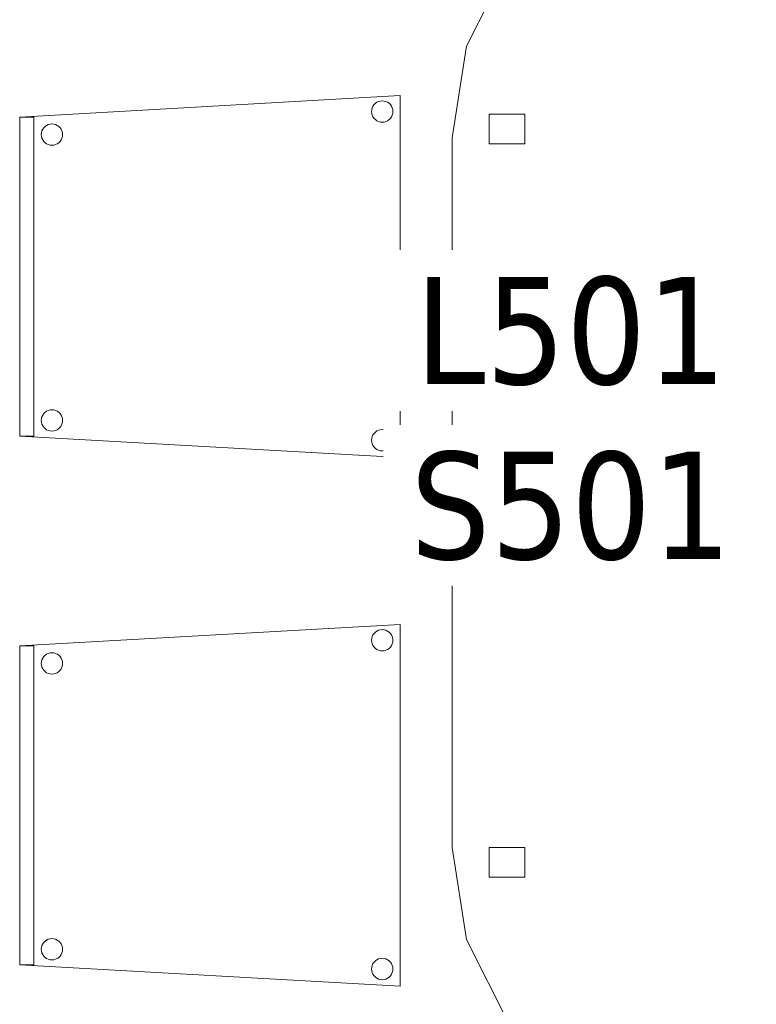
# Model space of a CAD drawing. Header units: metres. Extents: x 397.7 to 427.5, y 12.7 to 28.4.
# Tile 9 of 122: x 401.5 to 402.5, y 25.5 to 26.9. Entities that reach past the tile are written whole.
import ezdxf

# ---------------------------------------------------------------- set-up
doc = ezdxf.new("R2010")
doc.units = ezdxf.units.M
for name, color, linetype, lineweight in [('02_MOBILIARIO', 7, 'Continuous', 18), ('A-DETL-____-MBND', 7, 'Continuous', 18), ('E-ELEC-FIXT-IDEN', 7, 'Continuous', 30)]:
    doc.layers.add(name, color=color, linetype=linetype, lineweight=lineweight)
doc.styles.add('Tahoma_3', font='tahoma.ttf', dxfattribs={"height": 0.15})

# ---------------------------------------------------------------- blocks, each defined once
blk = doc.blocks.new('Family - Cadira confident_P5-151559-08_ELEC_P5')
at = {"layer": 'A-DETL-____-MBND', "color": 253, "true_color": 0xaaaaaa}
for p, q in [((0, 0.4765), (0.5326, 0.5065)), ((0.5326, 0.5065), (0, 0.4765)), ((0.4979, 0.4957), (0.5, 0.4972)), ((0.5, 0.4972), (0.4979, 0.4957)), ((0.5, 0.4972), (0.5024, 0.4983)), ((0.5024, 0.4983), (0.5, 0.4972)), ((0.5024, 0.4983), (0.5049, 0.4989)), ((0.5049, 0.4989), (0.5024, 0.4983)), ((0.5049, 0.4989), (0.5075, 0.4992)), ((0.5075, 0.4992), (0.5049, 0.4989)), ((0.5075, 0.4992), (0.5101, 0.4989)), ((0.5101, 0.4989), (0.5075, 0.4992)), ((0.5101, 0.4989), (0.5126, 0.4983)), ((0.5126, 0.4983), (0.5101, 0.4989)), ((0.5126, 0.4983), (0.515, 0.4972)), ((0.515, 0.4972), (0.5126, 0.4983)), ((0.515, 0.4972), (0.5171, 0.4957)), ((0.5171, 0.4957), (0.515, 0.4972)), ((0.5326, 0.5065), (0.5326, 0)), ((0.5326, 0), (0.5326, 0.5065)), ((0.4926, 0.4842), (0.4928, 0.4868)), ((0.4928, 0.4868), (0.4926, 0.4842)), ((0.4928, 0.4816), (0.4926, 0.4842)), ((0.4926, 0.4842), (0.4928, 0.4816)), ((0.4928, 0.4868), (0.4935, 0.4893)), ((0.4935, 0.4893), (0.4928, 0.4868)), ((0.4935, 0.4893), (0.4946, 0.4917)), ((0.4946, 0.4917), (0.4935, 0.4893)), ((0.4946, 0.4917), (0.4961, 0.4938)), ((0.4961, 0.4938), (0.4946, 0.4917)), ((0.4961, 0.4938), (0.4979, 0.4957)), ((0.4979, 0.4957), (0.4961, 0.4938)), ((0.5171, 0.4957), (0.519, 0.4938)), ((0.519, 0.4938), (0.5171, 0.4957)), ((0.519, 0.4938), (0.5204, 0.4917)), ((0.5204, 0.4917), (0.519, 0.4938)), ((0.5204, 0.4917), (0.5215, 0.4893)), ((0.5215, 0.4893), (0.5204, 0.4917)), ((0.5215, 0.4893), (0.5222, 0.4868)), ((0.5222, 0.4868), (0.5215, 0.4893)), ((0.5222, 0.4868), (0.5224, 0.4842)), ((0.5224, 0.4842), (0.5222, 0.4868)), ((0.5224, 0.4842), (0.5222, 0.4816)), ((0.5222, 0.4816), (0.5224, 0.4842)), ((0, 0.03), (0, 0.4765)), ((0, 0.4765), (0, 0.03)), ((0, 0.4765), (0.02, 0.4765)), ((0, 0.03), (0, 0.4765)), ((0.02, 0.4765), (0, 0.4765)), ((0, 0.4765), (0, 0.03)), ((0.02, 0.4765), (0.02, 0.03)), ((0.02, 0.03), (0.02, 0.4765)), ((0.4935, 0.4791), (0.4928, 0.4816)), ((0.4928, 0.4816), (0.4935, 0.4791)), ((0.4946, 0.4768), (0.4935, 0.4791)), ((0.4935, 0.4791), (0.4946, 0.4768)), ((0.4961, 0.4746), (0.4946, 0.4768)), ((0.4946, 0.4768), (0.4961, 0.4746)), ((0.4979, 0.4728), (0.4961, 0.4746)), ((0.4961, 0.4746), (0.4979, 0.4728)), ((0.5, 0.4713), (0.4979, 0.4728)), ((0.4979, 0.4728), (0.5, 0.4713)), ((0.5024, 0.4702), (0.5, 0.4713)), ((0.5, 0.4713), (0.5024, 0.4702)), ((0.5049, 0.4695), (0.5024, 0.4702)), ((0.5024, 0.4702), (0.5049, 0.4695)), ((0.5075, 0.4693), (0.5049, 0.4695)), ((0.5049, 0.4695), (0.5075, 0.4693)), ((0.5101, 0.4695), (0.5075, 0.4693)), ((0.5075, 0.4693), (0.5101, 0.4695)), ((0.5126, 0.4702), (0.5101, 0.4695)), ((0.5101, 0.4695), (0.5126, 0.4702)), ((0.515, 0.4713), (0.5126, 0.4702)), ((0.5126, 0.4702), (0.515, 0.4713)), ((0.5171, 0.4728), (0.515, 0.4713)), ((0.515, 0.4713), (0.5171, 0.4728)), ((0.519, 0.4746), (0.5171, 0.4728)), ((0.5171, 0.4728), (0.519, 0.4746)), ((0.5204, 0.4768), (0.519, 0.4746)), ((0.519, 0.4746), (0.5204, 0.4768)), ((0.5215, 0.4791), (0.5204, 0.4768)), ((0.5204, 0.4768), (0.5215, 0.4791)), ((0.5222, 0.4816), (0.5215, 0.4791)), ((0.5215, 0.4791), (0.5222, 0.4816)), ((0.0304, 0.4545), (0.0311, 0.457)), ((0.0311, 0.457), (0.0304, 0.4545)), ((0.0311, 0.457), (0.0322, 0.4593)), ((0.0322, 0.4593), (0.0311, 0.457)), ((0.0322, 0.4593), (0.0337, 0.4615)), ((0.0337, 0.4615), (0.0322, 0.4593)), ((0.0337, 0.4615), (0.0355, 0.4633)), ((0.0355, 0.4633), (0.0337, 0.4615)), ((0.0355, 0.4633), (0.0376, 0.4648)), ((0.0376, 0.4648), (0.0355, 0.4633)), ((0.0376, 0.4648), (0.04, 0.4659)), ((0.04, 0.4659), (0.0376, 0.4648)), ((0.04, 0.4659), (0.0425, 0.4666)), ((0.0425, 0.4666), (0.04, 0.4659)), ((0.0425, 0.4666), (0.0451, 0.4668)), ((0.0451, 0.4668), (0.0425, 0.4666)), ((0.0451, 0.4668), (0.0477, 0.4666)), ((0.0477, 0.4666), (0.0451, 0.4668)), ((0.0477, 0.4666), (0.0502, 0.4659)), ((0.0502, 0.4659), (0.0477, 0.4666)), ((0.0502, 0.4659), (0.0526, 0.4648)), ((0.0526, 0.4648), (0.0502, 0.4659)), ((0.0526, 0.4648), (0.0547, 0.4633)), ((0.0547, 0.4633), (0.0526, 0.4648)), ((0.0547, 0.4633), (0.0565, 0.4615)), ((0.0565, 0.4615), (0.0547, 0.4633)), ((0.0565, 0.4615), (0.058, 0.4593)), ((0.058, 0.4593), (0.0565, 0.4615)), ((0.058, 0.4593), (0.0591, 0.457)), ((0.0591, 0.457), (0.058, 0.4593)), ((0.0591, 0.457), (0.0598, 0.4545)), ((0.0598, 0.4545), (0.0591, 0.457)), ((0.0302, 0.4519), (0.0304, 0.4545)), ((0.0304, 0.4545), (0.0302, 0.4519)), ((0.0304, 0.4493), (0.0302, 0.4519)), ((0.0302, 0.4519), (0.0304, 0.4493)), ((0.0311, 0.4468), (0.0304, 0.4493)), ((0.0304, 0.4493), (0.0311, 0.4468)), ((0.0322, 0.4444), (0.0311, 0.4468)), ((0.0311, 0.4468), (0.0322, 0.4444)), ((0.0337, 0.4423), (0.0322, 0.4444)), ((0.0322, 0.4444), (0.0337, 0.4423)), ((0.0355, 0.4404), (0.0337, 0.4423)), ((0.0337, 0.4423), (0.0355, 0.4404)), ((0.0565, 0.4423), (0.0547, 0.4404)), ((0.0547, 0.4404), (0.0565, 0.4423)), ((0.058, 0.4444), (0.0565, 0.4423)), ((0.0565, 0.4423), (0.058, 0.4444)), ((0.0591, 0.4468), (0.058, 0.4444)), ((0.058, 0.4444), (0.0591, 0.4468)), ((0.0598, 0.4493), (0.0591, 0.4468)), ((0.0591, 0.4468), (0.0598, 0.4493)), ((0.0598, 0.4545), (0.06, 0.4519)), ((0.06, 0.4519), (0.0598, 0.4545)), ((0.06, 0.4519), (0.0598, 0.4493)), ((0.0598, 0.4493), (0.06, 0.4519)), ((0.0376, 0.4389), (0.0355, 0.4404)), ((0.0355, 0.4404), (0.0376, 0.4389)), ((0.04, 0.4378), (0.0376, 0.4389)), ((0.0376, 0.4389), (0.04, 0.4378)), ((0.0425, 0.4372), (0.04, 0.4378)), ((0.04, 0.4378), (0.0425, 0.4372)), ((0.0451, 0.4369), (0.0425, 0.4372)), ((0.0425, 0.4372), (0.0451, 0.4369)), ((0.0477, 0.4372), (0.0451, 0.4369)), ((0.0451, 0.4369), (0.0477, 0.4372)), ((0.0502, 0.4378), (0.0477, 0.4372)), ((0.0477, 0.4372), (0.0502, 0.4378)), ((0.0526, 0.4389), (0.0502, 0.4378)), ((0.0502, 0.4378), (0.0526, 0.4389)), ((0.0547, 0.4404), (0.0526, 0.4389)), ((0.0526, 0.4389), (0.0547, 0.4404)), ((0.0304, 0.0545), (0.0311, 0.057)), ((0.0311, 0.057), (0.0304, 0.0545)), ((0.0311, 0.057), (0.0322, 0.0593)), ((0.0322, 0.0593), (0.0311, 0.057)), ((0.0322, 0.0593), (0.0337, 0.0615)), ((0.0337, 0.0615), (0.0322, 0.0593)), ((0.0337, 0.0615), (0.0355, 0.0633)), ((0.0355, 0.0633), (0.0337, 0.0615)), ((0.0355, 0.0633), (0.0376, 0.0648)), ((0.0376, 0.0648), (0.0355, 0.0633)), ((0.0376, 0.0648), (0.04, 0.0659)), ((0.04, 0.0659), (0.0376, 0.0648)), ((0.04, 0.0659), (0.0425, 0.0666)), ((0.0425, 0.0666), (0.04, 0.0659)), ((0.0425, 0.0666), (0.0451, 0.0668)), ((0.0451, 0.0668), (0.0425, 0.0666)), ((0.0451, 0.0668), (0.0477, 0.0666)), ((0.0477, 0.0666), (0.0451, 0.0668)), ((0.0477, 0.0666), (0.0502, 0.0659)), ((0.0502, 0.0659), (0.0477, 0.0666)), ((0.0502, 0.0659), (0.0526, 0.0648)), ((0.0526, 0.0648), (0.0502, 0.0659)), ((0.0526, 0.0648), (0.0547, 0.0633)), ((0.0547, 0.0633), (0.0526, 0.0648)), ((0.0547, 0.0633), (0.0565, 0.0615)), ((0.0565, 0.0615), (0.0547, 0.0633)), ((0.0565, 0.0615), (0.058, 0.0593)), ((0.058, 0.0593), (0.0565, 0.0615)), ((0.058, 0.0593), (0.0591, 0.057)), ((0.0591, 0.057), (0.058, 0.0593)), ((0.0591, 0.057), (0.0598, 0.0545)), ((0.0598, 0.0545), (0.0591, 0.057)), ((0.0302, 0.0519), (0.0304, 0.0545)), ((0.0304, 0.0545), (0.0302, 0.0519)), ((0.0304, 0.0493), (0.0302, 0.0519)), ((0.0302, 0.0519), (0.0304, 0.0493)), ((0.0311, 0.0468), (0.0304, 0.0493)), ((0.0304, 0.0493), (0.0311, 0.0468)), ((0.0322, 0.0444), (0.0311, 0.0468)), ((0.0311, 0.0468), (0.0322, 0.0444)), ((0.0337, 0.0423), (0.0322, 0.0444)), ((0.0322, 0.0444), (0.0337, 0.0423)), ((0.0355, 0.0404), (0.0337, 0.0423)), ((0.0337, 0.0423), (0.0355, 0.0404)), ((0.0565, 0.0423), (0.0547, 0.0404)), ((0.0547, 0.0404), (0.0565, 0.0423)), ((0.058, 0.0444), (0.0565, 0.0423)), ((0.0565, 0.0423), (0.058, 0.0444)), ((0.0591, 0.0468), (0.058, 0.0444)), ((0.058, 0.0444), (0.0591, 0.0468)), ((0.0598, 0.0493), (0.0591, 0.0468)), ((0.0591, 0.0468), (0.0598, 0.0493)), ((0.0598, 0.0545), (0.06, 0.0519)), ((0.06, 0.0519), (0.0598, 0.0545)), ((0.06, 0.0519), (0.0598, 0.0493)), ((0.0598, 0.0493), (0.06, 0.0519)), ((0.5326, 0), (0, 0.03)), ((0, 0.03), (0.5326, 0)), ((0.02, 0.03), (0, 0.03)), ((0, 0.03), (0.02, 0.03)), ((0.0376, 0.0389), (0.0355, 0.0404)), ((0.0355, 0.0404), (0.0376, 0.0389)), ((0.04, 0.0378), (0.0376, 0.0389)), ((0.0376, 0.0389), (0.04, 0.0378)), ((0.0425, 0.0372), (0.04, 0.0378)), ((0.04, 0.0378), (0.0425, 0.0372)), ((0.0451, 0.0369), (0.0425, 0.0372)), ((0.0425, 0.0372), (0.0451, 0.0369)), ((0.0477, 0.0372), (0.0451, 0.0369)), ((0.0451, 0.0369), (0.0477, 0.0372)), ((0.0502, 0.0378), (0.0477, 0.0372)), ((0.0477, 0.0372), (0.0502, 0.0378)), ((0.0526, 0.0389), (0.0502, 0.0378)), ((0.0502, 0.0378), (0.0526, 0.0389)), ((0.0547, 0.0404), (0.0526, 0.0389)), ((0.0526, 0.0389), (0.0547, 0.0404)), ((0.4928, 0.0268), (0.4935, 0.0293)), ((0.4935, 0.0293), (0.4928, 0.0268)), ((0.4935, 0.0293), (0.4946, 0.0317)), ((0.4946, 0.0317), (0.4935, 0.0293)), ((0.4946, 0.0317), (0.4961, 0.0338)), ((0.4961, 0.0338), (0.4946, 0.0317)), ((0.4961, 0.0338), (0.4979, 0.0357)), ((0.4979, 0.0357), (0.4961, 0.0338)), ((0.4979, 0.0357), (0.5, 0.0372)), ((0.5, 0.0372), (0.4979, 0.0357)), ((0.5, 0.0372), (0.5024, 0.0383)), ((0.5024, 0.0383), (0.5, 0.0372)), ((0.5024, 0.0383), (0.5049, 0.0389)), ((0.5049, 0.0389), (0.5024, 0.0383)), ((0.5049, 0.0389), (0.5075, 0.0392)), ((0.5075, 0.0392), (0.5049, 0.0389)), ((0.5075, 0.0392), (0.5101, 0.0389)), ((0.5101, 0.0389), (0.5075, 0.0392)), ((0.5101, 0.0389), (0.5126, 0.0383)), ((0.5126, 0.0383), (0.5101, 0.0389)), ((0.5126, 0.0383), (0.515, 0.0372)), ((0.515, 0.0372), (0.5126, 0.0383)), ((0.515, 0.0372), (0.5171, 0.0357)), ((0.5171, 0.0357), (0.515, 0.0372)), ((0.5171, 0.0357), (0.519, 0.0338)), ((0.519, 0.0338), (0.5171, 0.0357)), ((0.519, 0.0338), (0.5204, 0.0317)), ((0.5204, 0.0317), (0.519, 0.0338)), ((0.5204, 0.0317), (0.5215, 0.0293)), ((0.5215, 0.0293), (0.5204, 0.0317)), ((0.5215, 0.0293), (0.5222, 0.0268)), ((0.5222, 0.0268), (0.5215, 0.0293)), ((0.4926, 0.0242), (0.4928, 0.0268)), ((0.4928, 0.0268), (0.4926, 0.0242)), ((0.4928, 0.0216), (0.4926, 0.0242)), ((0.4926, 0.0242), (0.4928, 0.0216)), ((0.4935, 0.0191), (0.4928, 0.0216)), ((0.4928, 0.0216), (0.4935, 0.0191)), ((0.4946, 0.0168), (0.4935, 0.0191)), ((0.4935, 0.0191), (0.4946, 0.0168)), ((0.4961, 0.0146), (0.4946, 0.0168)), ((0.4946, 0.0168), (0.4961, 0.0146)), ((0.4979, 0.0128), (0.4961, 0.0146)), ((0.4961, 0.0146), (0.4979, 0.0128)), ((0.519, 0.0146), (0.5171, 0.0128)), ((0.5171, 0.0128), (0.519, 0.0146)), ((0.5204, 0.0168), (0.519, 0.0146)), ((0.519, 0.0146), (0.5204, 0.0168)), ((0.5215, 0.0191), (0.5204, 0.0168)), ((0.5204, 0.0168), (0.5215, 0.0191)), ((0.5222, 0.0216), (0.5215, 0.0191)), ((0.5215, 0.0191), (0.5222, 0.0216)), ((0.5222, 0.0268), (0.5224, 0.0242)), ((0.5224, 0.0242), (0.5222, 0.0268)), ((0.5224, 0.0242), (0.5222, 0.0216)), ((0.5222, 0.0216), (0.5224, 0.0242)), ((0.5, 0.0113), (0.4979, 0.0128)), ((0.4979, 0.0128), (0.5, 0.0113)), ((0.5024, 0.0102), (0.5, 0.0113)), ((0.5, 0.0113), (0.5024, 0.0102)), ((0.5049, 0.0095), (0.5024, 0.0102)), ((0.5024, 0.0102), (0.5049, 0.0095)), ((0.5075, 0.0093), (0.5049, 0.0095)), ((0.5049, 0.0095), (0.5075, 0.0093)), ((0.5101, 0.0095), (0.5075, 0.0093)), ((0.5075, 0.0093), (0.5101, 0.0095)), ((0.5126, 0.0102), (0.5101, 0.0095)), ((0.5101, 0.0095), (0.5126, 0.0102)), ((0.515, 0.0113), (0.5126, 0.0102)), ((0.5126, 0.0102), (0.515, 0.0113)), ((0.5171, 0.0128), (0.515, 0.0113)), ((0.515, 0.0113), (0.5171, 0.0128))]:
    blk.add_line(p, q, dxfattribs=at)
blk = doc.blocks.new('Family - Taula 200X120_P5-151650-08_ELEC_P5')
at = {"layer": 'A-DETL-____-MBND', "color": 253, "true_color": 0xaaaaaa}
for p, q in [((0.4447, 1.9692), (0.5999, 1.9861)), ((0.5999, 1.9861), (0.4447, 1.9692)), ((0.5999, 1.9861), (0.7552, 1.9692)), ((0.7552, 1.9692), (0.5999, 1.9861)), ((0.3, 1.9196), (0.4447, 1.9692)), ((0.4447, 1.9692), (0.3, 1.9196)), ((0.7552, 1.9692), (0.8999, 1.9196)), ((0.8999, 1.9196), (0.7552, 1.9692)), ((0.1757, 1.8407), (0.3, 1.9196)), ((0.3, 1.9196), (0.1757, 1.8407)), ((0.8999, 1.9196), (1.0242, 1.8407)), ((1.0242, 1.8407), (0.8999, 1.9196)), ((0.0804, 1.7378), (0.1757, 1.8407)), ((0.1757, 1.8407), (0.0804, 1.7378)), ((1.0242, 1.8407), (1.1195, 1.7378)), ((1.1195, 1.7378), (1.0242, 1.8407)), ((0.0204, 1.6181), (0.0804, 1.7378)), ((0.0804, 1.7378), (0.0204, 1.6181)), ((1.1195, 1.7378), (1.1795, 1.6181)), ((1.1795, 1.6181), (1.1195, 1.7378)), ((0, 1.4896), (0.0204, 1.6181)), ((0.0204, 1.6181), (0, 1.4896)), ((1.1795, 1.6181), (1.1999, 1.4896)), ((1.1999, 1.4896), (1.1795, 1.6181)), ((0.0521, 1.4813), (0.0521, 1.5227)), ((0.0521, 1.5227), (0.1021, 1.5227)), ((0.1021, 1.5227), (0.0521, 1.5227)), ((0.0521, 1.5227), (0.0521, 1.4813)), ((0.1021, 1.5227), (0.1021, 1.4813)), ((0.1021, 1.4813), (0.1021, 1.5227)), ((1.0999, 1.4813), (1.0999, 1.5227)), ((1.0999, 1.5227), (1.1499, 1.5227)), ((1.1499, 1.5227), (1.0999, 1.5227)), ((1.0999, 1.5227), (1.0999, 1.4813)), ((1.1499, 1.5227), (1.1499, 1.4813)), ((1.1499, 1.4813), (1.1499, 1.5227)), ((0, 0.4965), (0, 1.4896)), ((0, 1.4896), (0, 0.4965)), ((1.1999, 1.4896), (1.1999, 0.4965)), ((1.1999, 0.4965), (1.1999, 1.4896)), ((0.1021, 1.4813), (0.0521, 1.4813)), ((0.0521, 1.4813), (0.1021, 1.4813)), ((1.1499, 1.4813), (1.0999, 1.4813)), ((1.0999, 1.4813), (1.1499, 1.4813)), ((0.0204, 0.368), (0, 0.4965)), ((0, 0.4965), (0.0204, 0.368)), ((0.0521, 0.4551), (0.0521, 0.4965)), ((0.0521, 0.4965), (0.1021, 0.4965)), ((0.1021, 0.4965), (0.0521, 0.4965)), ((0.0521, 0.4965), (0.0521, 0.4551)), ((0.1021, 0.4965), (0.1021, 0.4551)), ((0.1021, 0.4551), (0.1021, 0.4965)), ((1.0999, 0.4551), (1.0999, 0.4965)), ((1.0999, 0.4965), (1.1499, 0.4965)), ((1.1499, 0.4965), (1.0999, 0.4965)), ((1.0999, 0.4965), (1.0999, 0.4551)), ((1.1499, 0.4965), (1.1499, 0.4551)), ((1.1499, 0.4551), (1.1499, 0.4965)), ((1.1999, 0.4965), (1.1795, 0.368)), ((1.1795, 0.368), (1.1999, 0.4965)), ((0.1021, 0.4551), (0.0521, 0.4551)), ((0.0521, 0.4551), (0.1021, 0.4551)), ((1.1499, 0.4551), (1.0999, 0.4551)), ((1.0999, 0.4551), (1.1499, 0.4551)), ((0.0804, 0.2483), (0.0204, 0.368)), ((0.0204, 0.368), (0.0804, 0.2483)), ((1.1795, 0.368), (1.1195, 0.2483)), ((1.1195, 0.2483), (1.1795, 0.368)), ((0.1757, 0.1454), (0.0804, 0.2483)), ((0.0804, 0.2483), (0.1757, 0.1454)), ((1.1195, 0.2483), (1.0242, 0.1454)), ((1.0242, 0.1454), (1.1195, 0.2483)), ((0.3, 0.0665), (0.1757, 0.1454)), ((0.1757, 0.1454), (0.3, 0.0665)), ((1.0242, 0.1454), (0.8999, 0.0665)), ((0.8999, 0.0665), (1.0242, 0.1454)), ((0.4447, 0.0169), (0.3, 0.0665)), ((0.3, 0.0665), (0.4447, 0.0169)), ((0.8999, 0.0665), (0.7552, 0.0169)), ((0.7552, 0.0169), (0.8999, 0.0665)), ((0.5999, 0), (0.4447, 0.0169)), ((0.4447, 0.0169), (0.5999, 0)), ((0.7552, 0.0169), (0.5999, 0)), ((0.5999, 0), (0.7552, 0.0169))]:
    blk.add_line(p, q, dxfattribs=at)
blk = doc.blocks.new('Family - Cadira confident_P5-151966-08_ELEC_P5')
at = {"layer": 'A-DETL-____-MBND', "color": 253, "true_color": 0xaaaaaa}
for p, q in [((0, 0.4765), (0.5326, 0.5065)), ((0.5326, 0.5065), (0, 0.4765)), ((0.4979, 0.4957), (0.5, 0.4972)), ((0.5, 0.4972), (0.4979, 0.4957)), ((0.5, 0.4972), (0.5024, 0.4983)), ((0.5024, 0.4983), (0.5, 0.4972)), ((0.5024, 0.4983), (0.5049, 0.4989)), ((0.5049, 0.4989), (0.5024, 0.4983)), ((0.5049, 0.4989), (0.5075, 0.4992)), ((0.5075, 0.4992), (0.5049, 0.4989)), ((0.5075, 0.4992), (0.5101, 0.4989)), ((0.5101, 0.4989), (0.5075, 0.4992)), ((0.5101, 0.4989), (0.5126, 0.4983)), ((0.5126, 0.4983), (0.5101, 0.4989)), ((0.5126, 0.4983), (0.515, 0.4972)), ((0.515, 0.4972), (0.5126, 0.4983)), ((0.515, 0.4972), (0.5171, 0.4957)), ((0.5171, 0.4957), (0.515, 0.4972)), ((0.5326, 0.5065), (0.5326, 0)), ((0.5326, 0), (0.5326, 0.5065)), ((0.4926, 0.4842), (0.4928, 0.4868)), ((0.4928, 0.4868), (0.4926, 0.4842)), ((0.4928, 0.4816), (0.4926, 0.4842)), ((0.4926, 0.4842), (0.4928, 0.4816)), ((0.4928, 0.4868), (0.4935, 0.4893)), ((0.4935, 0.4893), (0.4928, 0.4868)), ((0.4935, 0.4893), (0.4946, 0.4917)), ((0.4946, 0.4917), (0.4935, 0.4893)), ((0.4946, 0.4917), (0.4961, 0.4938)), ((0.4961, 0.4938), (0.4946, 0.4917)), ((0.4961, 0.4938), (0.4979, 0.4957)), ((0.4979, 0.4957), (0.4961, 0.4938)), ((0.5171, 0.4957), (0.519, 0.4938)), ((0.519, 0.4938), (0.5171, 0.4957)), ((0.519, 0.4938), (0.5204, 0.4917)), ((0.5204, 0.4917), (0.519, 0.4938)), ((0.5204, 0.4917), (0.5215, 0.4893)), ((0.5215, 0.4893), (0.5204, 0.4917)), ((0.5215, 0.4893), (0.5222, 0.4868)), ((0.5222, 0.4868), (0.5215, 0.4893)), ((0.5222, 0.4868), (0.5224, 0.4842)), ((0.5224, 0.4842), (0.5222, 0.4868)), ((0.5224, 0.4842), (0.5222, 0.4816)), ((0.5222, 0.4816), (0.5224, 0.4842)), ((0, 0.03), (0, 0.4765)), ((0, 0.4765), (0, 0.03)), ((0, 0.4765), (0.02, 0.4765)), ((0, 0.03), (0, 0.4765)), ((0.02, 0.4765), (0, 0.4765)), ((0, 0.4765), (0, 0.03)), ((0.02, 0.4765), (0.02, 0.03)), ((0.02, 0.03), (0.02, 0.4765)), ((0.4935, 0.4791), (0.4928, 0.4816)), ((0.4928, 0.4816), (0.4935, 0.4791)), ((0.4946, 0.4768), (0.4935, 0.4791)), ((0.4935, 0.4791), (0.4946, 0.4768)), ((0.4961, 0.4746), (0.4946, 0.4768)), ((0.4946, 0.4768), (0.4961, 0.4746)), ((0.4979, 0.4728), (0.4961, 0.4746)), ((0.4961, 0.4746), (0.4979, 0.4728)), ((0.5, 0.4713), (0.4979, 0.4728)), ((0.4979, 0.4728), (0.5, 0.4713)), ((0.5024, 0.4702), (0.5, 0.4713)), ((0.5, 0.4713), (0.5024, 0.4702)), ((0.5049, 0.4695), (0.5024, 0.4702)), ((0.5024, 0.4702), (0.5049, 0.4695)), ((0.5075, 0.4693), (0.5049, 0.4695)), ((0.5049, 0.4695), (0.5075, 0.4693)), ((0.5101, 0.4695), (0.5075, 0.4693)), ((0.5075, 0.4693), (0.5101, 0.4695)), ((0.5126, 0.4702), (0.5101, 0.4695)), ((0.5101, 0.4695), (0.5126, 0.4702)), ((0.515, 0.4713), (0.5126, 0.4702)), ((0.5126, 0.4702), (0.515, 0.4713)), ((0.5171, 0.4728), (0.515, 0.4713)), ((0.515, 0.4713), (0.5171, 0.4728)), ((0.519, 0.4746), (0.5171, 0.4728)), ((0.5171, 0.4728), (0.519, 0.4746)), ((0.5204, 0.4768), (0.519, 0.4746)), ((0.519, 0.4746), (0.5204, 0.4768)), ((0.5215, 0.4791), (0.5204, 0.4768)), ((0.5204, 0.4768), (0.5215, 0.4791)), ((0.5222, 0.4816), (0.5215, 0.4791)), ((0.5215, 0.4791), (0.5222, 0.4816)), ((0.0304, 0.4545), (0.0311, 0.457)), ((0.0311, 0.457), (0.0304, 0.4545)), ((0.0311, 0.457), (0.0322, 0.4593)), ((0.0322, 0.4593), (0.0311, 0.457)), ((0.0322, 0.4593), (0.0337, 0.4615)), ((0.0337, 0.4615), (0.0322, 0.4593)), ((0.0337, 0.4615), (0.0355, 0.4633)), ((0.0355, 0.4633), (0.0337, 0.4615)), ((0.0355, 0.4633), (0.0376, 0.4648)), ((0.0376, 0.4648), (0.0355, 0.4633)), ((0.0376, 0.4648), (0.04, 0.4659)), ((0.04, 0.4659), (0.0376, 0.4648)), ((0.04, 0.4659), (0.0425, 0.4666)), ((0.0425, 0.4666), (0.04, 0.4659)), ((0.0425, 0.4666), (0.0451, 0.4668)), ((0.0451, 0.4668), (0.0425, 0.4666)), ((0.0451, 0.4668), (0.0477, 0.4666)), ((0.0477, 0.4666), (0.0451, 0.4668)), ((0.0477, 0.4666), (0.0502, 0.4659)), ((0.0502, 0.4659), (0.0477, 0.4666)), ((0.0502, 0.4659), (0.0526, 0.4648)), ((0.0526, 0.4648), (0.0502, 0.4659)), ((0.0526, 0.4648), (0.0547, 0.4633)), ((0.0547, 0.4633), (0.0526, 0.4648)), ((0.0547, 0.4633), (0.0565, 0.4615)), ((0.0565, 0.4615), (0.0547, 0.4633)), ((0.0565, 0.4615), (0.058, 0.4593)), ((0.058, 0.4593), (0.0565, 0.4615)), ((0.058, 0.4593), (0.0591, 0.457)), ((0.0591, 0.457), (0.058, 0.4593)), ((0.0591, 0.457), (0.0598, 0.4545)), ((0.0598, 0.4545), (0.0591, 0.457)), ((0.0302, 0.4519), (0.0304, 0.4545)), ((0.0304, 0.4545), (0.0302, 0.4519)), ((0.0304, 0.4493), (0.0302, 0.4519)), ((0.0302, 0.4519), (0.0304, 0.4493)), ((0.0311, 0.4468), (0.0304, 0.4493)), ((0.0304, 0.4493), (0.0311, 0.4468)), ((0.0322, 0.4444), (0.0311, 0.4468)), ((0.0311, 0.4468), (0.0322, 0.4444)), ((0.0337, 0.4423), (0.0322, 0.4444)), ((0.0322, 0.4444), (0.0337, 0.4423)), ((0.0355, 0.4404), (0.0337, 0.4423)), ((0.0337, 0.4423), (0.0355, 0.4404)), ((0.0565, 0.4423), (0.0547, 0.4404)), ((0.0547, 0.4404), (0.0565, 0.4423)), ((0.058, 0.4444), (0.0565, 0.4423)), ((0.0565, 0.4423), (0.058, 0.4444)), ((0.0591, 0.4468), (0.058, 0.4444)), ((0.058, 0.4444), (0.0591, 0.4468)), ((0.0598, 0.4493), (0.0591, 0.4468)), ((0.0591, 0.4468), (0.0598, 0.4493)), ((0.0598, 0.4545), (0.06, 0.4519)), ((0.06, 0.4519), (0.0598, 0.4545)), ((0.06, 0.4519), (0.0598, 0.4493)), ((0.0598, 0.4493), (0.06, 0.4519)), ((0.0376, 0.4389), (0.0355, 0.4404)), ((0.0355, 0.4404), (0.0376, 0.4389)), ((0.04, 0.4378), (0.0376, 0.4389)), ((0.0376, 0.4389), (0.04, 0.4378)), ((0.0425, 0.4372), (0.04, 0.4378)), ((0.04, 0.4378), (0.0425, 0.4372)), ((0.0451, 0.4369), (0.0425, 0.4372)), ((0.0425, 0.4372), (0.0451, 0.4369)), ((0.0477, 0.4372), (0.0451, 0.4369)), ((0.0451, 0.4369), (0.0477, 0.4372)), ((0.0502, 0.4378), (0.0477, 0.4372)), ((0.0477, 0.4372), (0.0502, 0.4378)), ((0.0526, 0.4389), (0.0502, 0.4378)), ((0.0502, 0.4378), (0.0526, 0.4389)), ((0.0547, 0.4404), (0.0526, 0.4389)), ((0.0526, 0.4389), (0.0547, 0.4404)), ((0.0304, 0.0545), (0.0311, 0.057)), ((0.0311, 0.057), (0.0304, 0.0545)), ((0.0311, 0.057), (0.0322, 0.0593)), ((0.0322, 0.0593), (0.0311, 0.057)), ((0.0322, 0.0593), (0.0337, 0.0615)), ((0.0337, 0.0615), (0.0322, 0.0593)), ((0.0337, 0.0615), (0.0355, 0.0633)), ((0.0355, 0.0633), (0.0337, 0.0615)), ((0.0355, 0.0633), (0.0376, 0.0648)), ((0.0376, 0.0648), (0.0355, 0.0633)), ((0.0376, 0.0648), (0.04, 0.0659)), ((0.04, 0.0659), (0.0376, 0.0648)), ((0.04, 0.0659), (0.0425, 0.0666)), ((0.0425, 0.0666), (0.04, 0.0659)), ((0.0425, 0.0666), (0.0451, 0.0668)), ((0.0451, 0.0668), (0.0425, 0.0666)), ((0.0451, 0.0668), (0.0477, 0.0666)), ((0.0477, 0.0666), (0.0451, 0.0668)), ((0.0477, 0.0666), (0.0502, 0.0659)), ((0.0502, 0.0659), (0.0477, 0.0666)), ((0.0502, 0.0659), (0.0526, 0.0648)), ((0.0526, 0.0648), (0.0502, 0.0659)), ((0.0526, 0.0648), (0.0547, 0.0633)), ((0.0547, 0.0633), (0.0526, 0.0648)), ((0.0547, 0.0633), (0.0565, 0.0615)), ((0.0565, 0.0615), (0.0547, 0.0633)), ((0.0565, 0.0615), (0.058, 0.0593)), ((0.058, 0.0593), (0.0565, 0.0615)), ((0.058, 0.0593), (0.0591, 0.057)), ((0.0591, 0.057), (0.058, 0.0593)), ((0.0591, 0.057), (0.0598, 0.0545)), ((0.0598, 0.0545), (0.0591, 0.057)), ((0.0302, 0.0519), (0.0304, 0.0545)), ((0.0304, 0.0545), (0.0302, 0.0519)), ((0.0304, 0.0493), (0.0302, 0.0519)), ((0.0302, 0.0519), (0.0304, 0.0493)), ((0.0311, 0.0468), (0.0304, 0.0493)), ((0.0304, 0.0493), (0.0311, 0.0468)), ((0.0322, 0.0444), (0.0311, 0.0468)), ((0.0311, 0.0468), (0.0322, 0.0444)), ((0.0337, 0.0423), (0.0322, 0.0444)), ((0.0322, 0.0444), (0.0337, 0.0423)), ((0.0355, 0.0404), (0.0337, 0.0423)), ((0.0337, 0.0423), (0.0355, 0.0404)), ((0.0565, 0.0423), (0.0547, 0.0404)), ((0.0547, 0.0404), (0.0565, 0.0423)), ((0.058, 0.0444), (0.0565, 0.0423)), ((0.0565, 0.0423), (0.058, 0.0444)), ((0.0591, 0.0468), (0.058, 0.0444)), ((0.058, 0.0444), (0.0591, 0.0468)), ((0.0598, 0.0493), (0.0591, 0.0468)), ((0.0591, 0.0468), (0.0598, 0.0493)), ((0.0598, 0.0545), (0.06, 0.0519)), ((0.06, 0.0519), (0.0598, 0.0545)), ((0.06, 0.0519), (0.0598, 0.0493)), ((0.0598, 0.0493), (0.06, 0.0519)), ((0.5326, 0), (0, 0.03)), ((0, 0.03), (0.5326, 0)), ((0.02, 0.03), (0, 0.03)), ((0, 0.03), (0.02, 0.03)), ((0.0376, 0.0389), (0.0355, 0.0404)), ((0.0355, 0.0404), (0.0376, 0.0389)), ((0.04, 0.0378), (0.0376, 0.0389)), ((0.0376, 0.0389), (0.04, 0.0378)), ((0.0425, 0.0372), (0.04, 0.0378)), ((0.04, 0.0378), (0.0425, 0.0372)), ((0.0451, 0.0369), (0.0425, 0.0372)), ((0.0425, 0.0372), (0.0451, 0.0369)), ((0.0477, 0.0372), (0.0451, 0.0369)), ((0.0451, 0.0369), (0.0477, 0.0372)), ((0.0502, 0.0378), (0.0477, 0.0372)), ((0.0477, 0.0372), (0.0502, 0.0378)), ((0.0526, 0.0389), (0.0502, 0.0378)), ((0.0502, 0.0378), (0.0526, 0.0389)), ((0.0547, 0.0404), (0.0526, 0.0389)), ((0.0526, 0.0389), (0.0547, 0.0404)), ((0.4928, 0.0268), (0.4935, 0.0293)), ((0.4935, 0.0293), (0.4928, 0.0268)), ((0.4935, 0.0293), (0.4946, 0.0317)), ((0.4946, 0.0317), (0.4935, 0.0293)), ((0.4946, 0.0317), (0.4961, 0.0338)), ((0.4961, 0.0338), (0.4946, 0.0317)), ((0.4961, 0.0338), (0.4979, 0.0357)), ((0.4979, 0.0357), (0.4961, 0.0338)), ((0.4979, 0.0357), (0.5, 0.0372)), ((0.5, 0.0372), (0.4979, 0.0357)), ((0.5, 0.0372), (0.5024, 0.0383)), ((0.5024, 0.0383), (0.5, 0.0372)), ((0.5024, 0.0383), (0.5049, 0.0389)), ((0.5049, 0.0389), (0.5024, 0.0383)), ((0.5049, 0.0389), (0.5075, 0.0392)), ((0.5075, 0.0392), (0.5049, 0.0389)), ((0.5075, 0.0392), (0.5101, 0.0389)), ((0.5101, 0.0389), (0.5075, 0.0392)), ((0.5101, 0.0389), (0.5126, 0.0383)), ((0.5126, 0.0383), (0.5101, 0.0389)), ((0.5126, 0.0383), (0.515, 0.0372)), ((0.515, 0.0372), (0.5126, 0.0383)), ((0.515, 0.0372), (0.5171, 0.0357)), ((0.5171, 0.0357), (0.515, 0.0372)), ((0.5171, 0.0357), (0.519, 0.0338)), ((0.519, 0.0338), (0.5171, 0.0357)), ((0.519, 0.0338), (0.5204, 0.0317)), ((0.5204, 0.0317), (0.519, 0.0338)), ((0.5204, 0.0317), (0.5215, 0.0293)), ((0.5215, 0.0293), (0.5204, 0.0317)), ((0.5215, 0.0293), (0.5222, 0.0268)), ((0.5222, 0.0268), (0.5215, 0.0293)), ((0.4926, 0.0242), (0.4928, 0.0268)), ((0.4928, 0.0268), (0.4926, 0.0242)), ((0.4928, 0.0216), (0.4926, 0.0242)), ((0.4926, 0.0242), (0.4928, 0.0216)), ((0.4935, 0.0191), (0.4928, 0.0216)), ((0.4928, 0.0216), (0.4935, 0.0191)), ((0.4946, 0.0168), (0.4935, 0.0191)), ((0.4935, 0.0191), (0.4946, 0.0168)), ((0.4961, 0.0146), (0.4946, 0.0168)), ((0.4946, 0.0168), (0.4961, 0.0146)), ((0.4979, 0.0128), (0.4961, 0.0146)), ((0.4961, 0.0146), (0.4979, 0.0128)), ((0.519, 0.0146), (0.5171, 0.0128)), ((0.5171, 0.0128), (0.519, 0.0146)), ((0.5204, 0.0168), (0.519, 0.0146)), ((0.519, 0.0146), (0.5204, 0.0168)), ((0.5215, 0.0191), (0.5204, 0.0168)), ((0.5204, 0.0168), (0.5215, 0.0191)), ((0.5222, 0.0216), (0.5215, 0.0191)), ((0.5215, 0.0191), (0.5222, 0.0216)), ((0.5222, 0.0268), (0.5224, 0.0242)), ((0.5224, 0.0242), (0.5222, 0.0268)), ((0.5224, 0.0242), (0.5222, 0.0216)), ((0.5222, 0.0216), (0.5224, 0.0242)), ((0.5, 0.0113), (0.4979, 0.0128)), ((0.4979, 0.0128), (0.5, 0.0113)), ((0.5024, 0.0102), (0.5, 0.0113)), ((0.5, 0.0113), (0.5024, 0.0102)), ((0.5049, 0.0095), (0.5024, 0.0102)), ((0.5024, 0.0102), (0.5049, 0.0095)), ((0.5075, 0.0093), (0.5049, 0.0095)), ((0.5049, 0.0095), (0.5075, 0.0093)), ((0.5101, 0.0095), (0.5075, 0.0093)), ((0.5075, 0.0093), (0.5101, 0.0095)), ((0.5126, 0.0102), (0.5101, 0.0095)), ((0.5101, 0.0095), (0.5126, 0.0102)), ((0.515, 0.0113), (0.5126, 0.0102)), ((0.5126, 0.0102), (0.515, 0.0113)), ((0.5171, 0.0128), (0.515, 0.0113)), ((0.515, 0.0113), (0.5171, 0.0128))]:
    blk.add_line(p, q, dxfattribs=at)
blk = doc.blocks.new('LONDR55-XX_ZZ-ARQ-CAA-M3D-Londres55_ifc-1-08_ELEC_P5')
at = {"layer": '02_MOBILIARIO', "color": 253, "lineweight": 18, "true_color": 0xaaaaaa}
for name, p in [('Family - Taula 200X120_P5-151650-08_ELEC_P5', (402.0742, 25.1953)), ('Family - Cadira confident_P5-151966-08_ELEC_P5', (401.4689, 26.2377)), ('Family - Cadira confident_P5-151559-08_ELEC_P5', (401.4689, 25.4977))]:
    blk.add_blockref(name, p, dxfattribs=at)

msp = doc.modelspace()

# ---------------------------------------------------------------- block references
at = {"lineweight": 5}
msp.add_blockref('LONDR55-XX_ZZ-ARQ-CAA-M3D-Londres55_ifc-1-08_ELEC_P5', (0, 0), dxfattribs=at)

# ---------------------------------------------------------------- next in the draw order: texts
at = {"layer": 'E-ELEC-FIXT-IDEN', "char_height": 0.15, "attachment_point": 1, "style": 'Tahoma_3', "bg_fill": 3, "box_fill_scale": 1.25, "bg_fill_color": 256, "bg_fill_true_color": 13158600, "bg_fill_transparency": 0}
for s, insert, width in [('L501', (402.0224, 26.4905), 0.517088), ('S501', (402.0157, 26.2457), 0.533122)]:
    msp.add_mtext(s, dxfattribs=dict(at, insert=insert, width=width))

doc.saveas('drawing.dxf')
